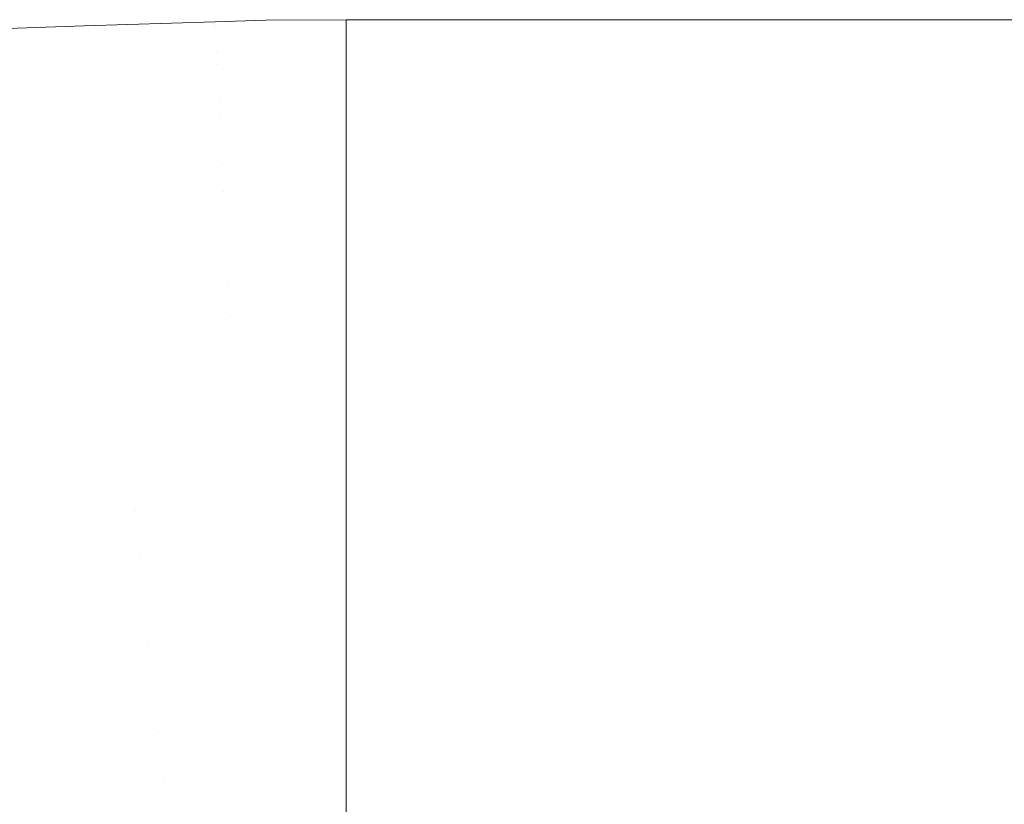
# Model space of a CAD drawing. Header units: centimetres. Extents: x -44.1 to 45.2, y 4.2 to 6.
# Tile 102 of 256: x -43.9377 to -43.8984, y 5.9688 to 6.0001. Entities that reach past the tile are written whole.
import ezdxf

# ---------------------------------------------------------------- set-up
doc = ezdxf.new("R2010")
doc.units = ezdxf.units.CM
doc.header["$LTSCALE"] = 2.54
doc.layers.add('Lucido design-1', color=7, linetype='Continuous')

# ---------------------------------------------------------------- blocks, each defined once
blk = doc.blocks.new('Gruppo-4-1')
at = {"color": 7, "linetype": 'Continuous', "lineweight": 9}
for points, invisible_edges in [([(-43.940349, 5.999456, -2312.415926), (-43.935148, 5.999699, -2312.415926), (-43.935163, 5.999845, -2312.419046), (-43.940372, 5.999602, -2312.419046)], 15), ([(-43.939449, 5.999701, -2312.42217), (-43.940372, 5.999602, -2312.419046), (-43.935163, 5.999845, -2312.419046)], 11), ([(-43.935163, 5.999845, -2313.025294), (-43.940372, 5.999602, -2313.025294), (-43.939449, 5.999701, -2313.02217)], 11), ([(-43.940372, 5.999602, -2313.025294), (-43.935163, 5.999845, -2313.025294), (-43.935148, 5.999699, -2313.028414), (-43.940349, 5.999456, -2313.028414)], 15), ([(-43.935163, 5.999845, -2312.419046), (-43.935166, 5.999838, -2312.42217), (-43.939449, 5.999701, -2312.42217)], 9), ([(-43.939449, 5.999701, -2313.02217), (-43.935166, 5.999838, -2313.02217), (-43.935163, 5.999845, -2313.025294)], 10), ([(-43.935166, 5.999838, -2313.02217), (-43.939449, 5.999701, -2313.02217), (-43.939449, 5.999701, -2312.42217), (-43.935166, 5.999838, -2312.42217)], 10), ([(-43.92994, 6.000005, -2312.42217), (-43.935166, 5.999838, -2312.42217), (-43.935163, 5.999845, -2312.419046)], 10), ([(-43.935166, 5.999838, -2312.42217), (-43.92994, 6.000005, -2312.42217), (-43.92994, 6.000005, -2313.02217), (-43.935166, 5.999838, -2313.02217)], 10), ([(-43.935163, 5.999845, -2313.025294), (-43.935166, 5.999838, -2313.02217), (-43.92994, 6.000005, -2313.02217)], 9), ([(-43.935163, 5.999845, -2312.419046), (-43.929939, 5.999991, -2312.419046), (-43.92994, 6.000005, -2312.42217)], 11), ([(-43.92994, 6.000005, -2313.02217), (-43.929939, 5.999991, -2313.025294), (-43.935163, 5.999845, -2313.025294)], 11), ([(-43.929939, 5.999991, -2312.419046), (-43.935163, 5.999845, -2312.419046), (-43.935148, 5.999699, -2312.415926), (-43.929931, 5.999845, -2312.415926)], 15), ([(-43.929931, 5.999845, -2313.028414), (-43.935148, 5.999699, -2313.028414), (-43.935163, 5.999845, -2313.025294), (-43.929939, 5.999991, -2313.025294)], 15), ([(-43.929931, 5.999845, -2312.415926), (-43.935148, 5.999699, -2312.415926), (-43.935122, 5.999456, -2312.412816), (-43.929918, 5.999602, -2312.412816)], 15), ([(-43.929918, 5.999602, -2313.031524), (-43.935122, 5.999456, -2313.031524), (-43.935148, 5.999699, -2313.028414), (-43.929931, 5.999845, -2313.028414)], 15), ([(-43.927912, 6.00007, -2312.42217), (-43.92994, 6.000005, -2312.42217), (-43.929939, 5.999991, -2312.419046)], 10), ([(-43.92994, 6.000005, -2312.42217), (-43.927912, 6.00007, -2312.42217), (-43.927912, 6.00007, -2313.02217), (-43.92994, 6.000005, -2313.02217)], 10), ([(-43.929939, 5.999991, -2313.025294), (-43.92994, 6.000005, -2313.02217), (-43.927912, 6.00007, -2313.02217)], 9), ([(-43.929939, 5.999991, -2312.419046), (-43.924707, 6.000021, -2312.419046), (-43.924707, 6.000089, -2312.42217), (-43.927912, 6.00007, -2312.42217)], 9), ([(-43.927912, 6.00007, -2313.02217), (-43.924707, 6.000089, -2313.02217), (-43.924707, 6.000021, -2313.025294), (-43.929939, 5.999991, -2313.025294)], 12), ([(-43.924707, 5.999993, -2312.417808), (-43.924707, 6.000021, -2312.419046), (-43.929939, 5.999991, -2312.419046)], 10), ([(-43.929939, 5.999991, -2313.025294), (-43.924707, 6.000021, -2313.025294), (-43.924707, 5.999993, -2313.026532)], 9), ([(-43.929939, 5.999991, -2312.419046), (-43.929931, 5.999845, -2312.415926), (-43.924707, 5.999993, -2312.417808)], 11), ([(-43.929931, 5.999845, -2313.028414), (-43.929939, 5.999991, -2313.025294), (-43.924707, 5.999993, -2313.026532)], 11), ([(-43.924707, 5.999708, -2312.413454), (-43.924707, 5.999993, -2312.417808), (-43.929931, 5.999845, -2312.415926)], 10), ([(-43.924707, 5.999993, -2313.026532), (-43.924707, 5.99987, -2313.028412), (-43.929931, 5.999845, -2313.028414)], 10), ([(-43.929931, 5.999845, -2313.028414), (-43.924707, 5.99987, -2313.028412), (-43.924707, 5.999708, -2313.030886)], 9), ([(-43.929931, 5.999845, -2312.415926), (-43.929918, 5.999602, -2312.412816), (-43.924707, 5.999708, -2312.413454)], 11), ([(-43.924707, 5.999708, -2313.030886), (-43.929918, 5.999602, -2313.031524), (-43.929931, 5.999845, -2313.028414)], 11), ([(-43.927912, 6.00007, -2313.02217), (-43.927912, 6.00007, -2312.42217), (-43.924707, 6.000089, -2312.42217), (-43.924707, 6.000089, -2313.02217)], 1), ([(-43.924707, 6.000021, -2312.419046), (-8.338741, 6.000089, -2312.42217), (-26.131724, 6.000089, -2312.42217)], 9), ([(-26.131724, 6.000089, -2312.42217), (-43.924707, 6.000089, -2312.42217), (-43.924707, 6.000021, -2312.419046)], 8), ([(-43.924707, 6.000021, -2312.419046), (45.040209, 6.000021, -2312.419046), (9.454243, 6.000089, -2312.42217), (-8.338741, 6.000089, -2312.42217)], 11), ([(-43.924707, 6.000021, -2313.025294), (-43.924707, 6.000089, -2313.02217), (-26.131724, 6.000089, -2313.02217)], 8), ([(-26.131724, 6.000089, -2313.02217), (-14.269735, 6.000089, -2313.02217), (-14.269735, 6.000021, -2313.025294), (-43.924707, 6.000021, -2313.025294)], 12), ([(-43.924707, 6.000089, -2313.02217), (-43.924707, 6.000089, -2312.42217), (-26.131724, 6.000089, -2312.42217), (-26.131724, 6.000089, -2313.02217)], 4), ([(-43.924707, 6.000021, -2312.419046), (-43.924707, 5.999993, -2312.417808), (45.040209, 5.999993, -2312.417808), (45.040209, 6.000021, -2312.419046)], 10), ([(-14.269735, 6.000021, -2313.025294), (-14.269735, 5.999993, -2313.026532), (-43.924707, 5.999993, -2313.026532), (-43.924707, 6.000021, -2313.025294)], 10), ([(45.040209, 5.999993, -2312.417808), (-43.924707, 5.999993, -2312.417808), (-43.924707, 5.999708, -2312.413454), (45.040209, 5.999708, -2312.413454)], 5), ([(-14.269735, 5.999993, -2313.026532), (-14.269735, 5.999708, -2313.030886), (-43.924707, 5.999708, -2313.030886), (-43.924707, 5.99987, -2313.028412)], 10), ([(-43.924707, 5.99987, -2313.028412), (-43.924707, 5.999993, -2313.026532), (-14.269735, 5.999993, -2313.026532)], 10), ([(-43.940311, 5.999214, -2312.412816), (-43.935122, 5.999456, -2312.412816), (-43.935148, 5.999699, -2312.415926), (-43.940349, 5.999456, -2312.415926)], 15), ([(-43.940349, 5.999456, -2313.028414), (-43.935148, 5.999699, -2313.028414), (-43.935122, 5.999456, -2313.031524), (-43.940311, 5.999214, -2313.031524)], 15), ([(-43.940257, 5.998875, -2312.409719), (-43.935087, 5.999117, -2312.409719), (-43.935122, 5.999456, -2312.412816), (-43.940311, 5.999214, -2312.412816)], 15), ([(-43.940311, 5.999214, -2313.031524), (-43.935122, 5.999456, -2313.031524), (-43.935087, 5.999117, -2313.034621), (-43.940257, 5.998875, -2313.034621)], 15), ([(-43.929918, 5.999602, -2312.412816), (-43.935122, 5.999456, -2312.412816), (-43.935087, 5.999117, -2312.409719), (-43.9299, 5.999262, -2312.409719)], 15), ([(-43.9299, 5.999262, -2313.034621), (-43.935087, 5.999117, -2313.034621), (-43.935122, 5.999456, -2313.031524), (-43.929918, 5.999602, -2313.031524)], 15), ([(-43.9299, 5.999262, -2312.409719), (-43.924707, 5.999233, -2312.409117), (-43.924707, 5.999708, -2312.413454), (-43.929918, 5.999602, -2312.412816)], 13), ([(-43.929918, 5.999602, -2313.031524), (-43.924707, 5.999708, -2313.030886), (-43.924707, 5.999299, -2313.03462), (-43.9299, 5.999262, -2313.034621)], 13), ([(45.040209, 5.999708, -2312.413454), (-43.924707, 5.999708, -2312.413454), (-43.924707, 5.999233, -2312.409117), (45.040209, 5.999233, -2312.409117)], 5), ([(-14.269735, 5.999708, -2313.030886), (-14.269735, 5.999233, -2313.035223), (-43.924707, 5.999233, -2313.035223), (-43.924707, 5.999299, -2313.03462)], 10), ([(-43.924707, 5.999299, -2313.03462), (-43.924707, 5.999708, -2313.030886), (-14.269735, 5.999708, -2313.030886)], 10), ([(-43.940189, 5.998442, -2312.40664), (-43.935041, 5.998683, -2312.40664), (-43.935087, 5.999117, -2312.409719), (-43.940257, 5.998875, -2312.409719)], 15), ([(-43.940257, 5.998875, -2313.034621), (-43.935087, 5.999117, -2313.034621), (-43.935041, 5.998683, -2313.0377), (-43.940189, 5.998442, -2313.0377)], 15), ([(-43.9299, 5.999262, -2312.409719), (-43.935087, 5.999117, -2312.409719), (-43.935041, 5.998683, -2312.40664), (-43.929878, 5.998827, -2312.40664)], 15), ([(-43.929878, 5.998827, -2313.0377), (-43.935041, 5.998683, -2313.0377), (-43.935087, 5.999117, -2313.034621), (-43.9299, 5.999262, -2313.034621)], 15), ([(-43.9299, 5.999262, -2313.034621), (-43.924707, 5.999299, -2313.03462), (-43.924707, 5.999233, -2313.035223)], 9), ([(-43.924707, 5.999233, -2312.409117), (-43.9299, 5.999262, -2312.409719), (-43.929878, 5.998827, -2312.40664)], 11), ([(-43.929878, 5.998827, -2313.0377), (-43.9299, 5.999262, -2313.034621), (-43.924707, 5.999233, -2313.035223)], 11), ([(-43.929878, 5.998827, -2312.40664), (-43.924707, 5.998569, -2312.404805), (-43.924707, 5.999233, -2312.409117)], 9), ([(-43.924707, 5.999233, -2313.035223), (-43.924707, 5.998569, -2313.039535), (-43.929878, 5.998827, -2313.0377)], 10), ([(45.040209, 5.999233, -2312.409117), (-43.924707, 5.999233, -2312.409117), (-43.924707, 5.998569, -2312.404805), (45.040209, 5.998569, -2312.404805)], 5), ([(-43.924707, 5.999233, -2313.035223), (-14.269735, 5.999233, -2313.035223), (-14.269735, 5.998569, -2313.039535), (-43.924707, 5.998569, -2313.039535)], 5), ([(-43.940106, 5.997915, -2312.403583), (-43.934986, 5.998154, -2312.403583), (-43.935041, 5.998683, -2312.40664), (-43.940189, 5.998442, -2312.40664)], 15), ([(-43.940189, 5.998442, -2313.0377), (-43.935041, 5.998683, -2313.0377), (-43.934986, 5.998154, -2313.040757), (-43.940106, 5.997915, -2313.040757)], 15), ([(-43.929878, 5.998827, -2312.40664), (-43.935041, 5.998683, -2312.40664), (-43.934986, 5.998154, -2312.403583), (-43.92985, 5.998298, -2312.403583)], 15), ([(-43.92985, 5.998298, -2313.040757), (-43.934986, 5.998154, -2313.040757), (-43.935041, 5.998683, -2313.0377), (-43.929878, 5.998827, -2313.0377)], 15), ([(-43.92985, 5.998298, -2312.403583), (-43.924707, 5.998569, -2312.404805), (-43.929878, 5.998827, -2312.40664)], 11), ([(-43.92985, 5.998298, -2313.040757), (-43.929878, 5.998827, -2313.0377), (-43.924707, 5.998569, -2313.039535)], 11), ([(-43.92985, 5.998298, -2312.403583), (-43.934986, 5.998154, -2312.403583), (-43.934921, 5.997534, -2312.400554), (-43.929817, 5.997677, -2312.400554)], 15), ([(-43.929817, 5.997677, -2313.043786), (-43.934921, 5.997534, -2313.043786), (-43.934986, 5.998154, -2313.040757), (-43.92985, 5.998298, -2313.040757)], 15), ([(-43.924707, 5.997718, -2312.400526), (-43.924707, 5.998569, -2312.404805), (-43.92985, 5.998298, -2312.403583)], 10), ([(-43.924707, 5.998569, -2313.039535), (-43.924707, 5.998327, -2313.040753), (-43.92985, 5.998298, -2313.040757)], 10), ([(-43.92985, 5.998298, -2313.040757), (-43.924707, 5.998327, -2313.040753), (-43.924707, 5.997718, -2313.043814), (-43.929817, 5.997677, -2313.043786)], 13), ([(-43.92985, 5.998298, -2312.403583), (-43.929817, 5.997677, -2312.400554), (-43.924707, 5.997718, -2312.400526)], 11), ([(45.040209, 5.998569, -2312.404805), (-43.924707, 5.998569, -2312.404805), (-43.924707, 5.997718, -2312.400526), (45.040209, 5.997718, -2312.400526)], 5), ([(-14.269735, 5.998569, -2313.039535), (-14.269735, 5.997718, -2313.043814), (-43.924707, 5.997718, -2313.043814), (-43.924707, 5.998327, -2313.040753)], 10), ([(-43.924707, 5.998327, -2313.040753), (-43.924707, 5.998569, -2313.039535), (-14.269735, 5.998569, -2313.039535)], 10), ([(-43.940009, 5.997296, -2312.400554), (-43.934921, 5.997534, -2312.400554), (-43.934986, 5.998154, -2312.403583), (-43.940106, 5.997915, -2312.403583)], 15), ([(-43.940106, 5.997915, -2313.040757), (-43.934986, 5.998154, -2313.040757), (-43.934921, 5.997534, -2313.043786), (-43.940009, 5.997296, -2313.043786)], 15), ([(-43.939897, 5.996587, -2312.397555), (-43.934846, 5.996823, -2312.397555), (-43.934921, 5.997534, -2312.400554), (-43.940009, 5.997296, -2312.400554)], 15), ([(-43.940009, 5.997296, -2313.043786), (-43.934921, 5.997534, -2313.043786), (-43.934846, 5.996823, -2313.046785), (-43.939897, 5.996587, -2313.046785)], 15), ([(-43.929817, 5.997677, -2312.400554), (-43.934921, 5.997534, -2312.400554), (-43.934846, 5.996823, -2312.397555), (-43.92978, 5.996964, -2312.397555)], 15), ([(-43.92978, 5.996964, -2313.046785), (-43.934846, 5.996823, -2313.046785), (-43.934921, 5.997534, -2313.043786), (-43.929817, 5.997677, -2313.043786)], 15), ([(-43.924707, 5.997718, -2312.400526), (-43.929817, 5.997677, -2312.400554), (-43.92978, 5.996964, -2312.397555)], 11), ([(-43.92978, 5.996964, -2313.046785), (-43.929817, 5.997677, -2313.043786), (-43.924707, 5.997718, -2313.043814)], 11), ([(-43.92978, 5.996964, -2312.397555), (-43.924707, 5.996681, -2312.396288), (-43.924707, 5.997718, -2312.400526)], 9), ([(-43.924707, 5.997718, -2313.043814), (-43.924707, 5.996992, -2313.046781), (-43.92978, 5.996964, -2313.046785)], 10), ([(45.040209, 5.997718, -2312.400526), (-43.924707, 5.997718, -2312.400526), (-43.924707, 5.996681, -2312.396288), (45.040209, 5.996681, -2312.396288)], 5), ([(-14.269735, 5.997718, -2313.043814), (-14.269735, 5.996681, -2313.048052), (-43.924707, 5.996681, -2313.048052), (-43.924707, 5.996992, -2313.046781)], 10), ([(-43.924707, 5.996992, -2313.046781), (-43.924707, 5.997718, -2313.043814), (-14.269735, 5.997718, -2313.043814)], 10), ([(-43.939772, 5.995789, -2312.39459), (-43.934762, 5.996023, -2312.39459), (-43.934846, 5.996823, -2312.397555), (-43.939897, 5.996587, -2312.397555)], 15), ([(-43.939897, 5.996587, -2313.046785), (-43.934846, 5.996823, -2313.046785), (-43.934762, 5.996023, -2313.04975), (-43.939772, 5.995789, -2313.04975)], 15), ([(-43.92978, 5.996964, -2312.397555), (-43.934846, 5.996823, -2312.397555), (-43.934762, 5.996023, -2312.39459), (-43.929738, 5.996163, -2312.39459)], 15), ([(-43.929738, 5.996163, -2313.04975), (-43.934762, 5.996023, -2313.04975), (-43.934846, 5.996823, -2313.046785), (-43.92978, 5.996964, -2313.046785)], 15), ([(-43.92978, 5.996964, -2313.046785), (-43.924707, 5.996992, -2313.046781), (-43.924707, 5.996681, -2313.048052)], 9), ([(-43.929738, 5.996163, -2312.39459), (-43.924707, 5.996681, -2312.396288), (-43.92978, 5.996964, -2312.397555)], 11), ([(-43.924707, 5.996681, -2313.048052), (-43.929738, 5.996163, -2313.04975), (-43.92978, 5.996964, -2313.046785)], 11), ([(-43.924707, 5.99546, -2312.392099), (-43.924707, 5.996681, -2312.396288), (-43.929738, 5.996163, -2312.39459)], 10), ([(-43.929738, 5.996163, -2313.04975), (-43.924707, 5.996681, -2313.048052), (-43.924707, 5.99546, -2313.052241)], 9), ([(45.040209, 5.996681, -2312.396288), (-43.924707, 5.996681, -2312.396288), (-43.924707, 5.99546, -2312.392099), (45.040209, 5.99546, -2312.392099)], 5), ([(-43.924707, 5.996681, -2313.048052), (-14.269735, 5.996681, -2313.048052), (-14.269735, 5.99546, -2313.052241), (-43.924707, 5.99546, -2313.052241)], 5), ([(-43.939632, 5.994905, -2312.391665), (-43.934669, 5.995136, -2312.391665), (-43.934762, 5.996023, -2312.39459), (-43.939772, 5.995789, -2312.39459)], 15), ([(-43.939772, 5.995789, -2313.04975), (-43.934762, 5.996023, -2313.04975), (-43.934669, 5.995136, -2313.052675), (-43.939632, 5.994905, -2313.052675)], 15), ([(-43.929738, 5.996163, -2312.39459), (-43.934762, 5.996023, -2312.39459), (-43.934669, 5.995136, -2312.391665), (-43.929692, 5.995276, -2312.391665)], 15), ([(-43.929692, 5.995276, -2313.052675), (-43.934669, 5.995136, -2313.052675), (-43.934762, 5.996023, -2313.04975), (-43.929738, 5.996163, -2313.04975)], 15), ([(-43.929738, 5.996163, -2312.39459), (-43.929692, 5.995276, -2312.391665), (-43.924707, 5.99546, -2312.392099)], 11), ([(-43.924707, 5.99546, -2313.052241), (-43.929692, 5.995276, -2313.052675), (-43.929738, 5.996163, -2313.04975)], 11), ([(-43.93948, 5.993937, -2312.388781), (-43.934568, 5.994166, -2312.388781), (-43.934669, 5.995136, -2312.391665), (-43.939632, 5.994905, -2312.391665)], 15), ([(-43.939632, 5.994905, -2313.052675), (-43.934669, 5.995136, -2313.052675), (-43.934568, 5.994166, -2313.055559), (-43.93948, 5.993937, -2313.055559)], 15), ([(-43.929692, 5.995276, -2312.391665), (-43.934669, 5.995136, -2312.391665), (-43.934568, 5.994166, -2312.388781), (-43.929641, 5.994304, -2312.388781)], 15), ([(-43.929641, 5.994304, -2313.055559), (-43.934568, 5.994166, -2313.055559), (-43.934669, 5.995136, -2313.052675), (-43.929692, 5.995276, -2313.052675)], 15), ([(-43.929641, 5.994304, -2312.388781), (-43.924707, 5.994058, -2312.387968), (-43.924707, 5.99546, -2312.392099), (-43.929692, 5.995276, -2312.391665)], 13), ([(-43.924707, 5.99546, -2313.052241), (-43.924707, 5.995314, -2313.052672), (-43.929692, 5.995276, -2313.052675)], 10), ([(-43.929692, 5.995276, -2313.052675), (-43.924707, 5.995314, -2313.052672), (-43.924707, 5.994058, -2313.056372), (-43.929641, 5.994304, -2313.055559)], 13), ([(45.040209, 5.99546, -2312.392099), (-43.924707, 5.99546, -2312.392099), (-43.924707, 5.994058, -2312.387968), (45.040209, 5.994058, -2312.387968)], 5), ([(-14.269735, 5.99546, -2313.052241), (-14.269735, 5.994058, -2313.056372), (-43.924707, 5.994058, -2313.056372), (-43.924707, 5.995314, -2313.052672)], 10), ([(-43.924707, 5.995314, -2313.052672), (-43.924707, 5.99546, -2313.052241), (-14.269735, 5.99546, -2313.052241)], 10), ([(-43.939315, 5.992888, -2312.385944), (-43.934457, 5.993114, -2312.385944), (-43.934568, 5.994166, -2312.388781), (-43.93948, 5.993937, -2312.388781)], 15), ([(-43.93948, 5.993937, -2313.055559), (-43.934568, 5.994166, -2313.055559), (-43.934457, 5.993114, -2313.058396), (-43.939315, 5.992888, -2313.058396)], 15), ([(-43.929641, 5.994304, -2312.388781), (-43.934568, 5.994166, -2312.388781), (-43.934457, 5.993114, -2312.385944), (-43.929586, 5.993251, -2312.385944)], 15), ([(-43.929586, 5.993251, -2313.058396), (-43.934457, 5.993114, -2313.058396), (-43.934568, 5.994166, -2313.055559), (-43.929641, 5.994304, -2313.055559)], 15), ([(-43.929586, 5.993251, -2312.385944), (-43.924707, 5.994058, -2312.387968), (-43.929641, 5.994304, -2312.388781)], 11), ([(-43.929586, 5.993251, -2313.058396), (-43.929641, 5.994304, -2313.055559), (-43.924707, 5.994058, -2313.056372)], 11), ([(-43.924707, 5.992477, -2312.383902), (-43.924707, 5.994058, -2312.387968), (-43.929586, 5.993251, -2312.385944)], 10), ([(-43.924707, 5.994058, -2313.056372), (-43.924707, 5.993274, -2313.058388), (-43.929586, 5.993251, -2313.058396)], 10), ([(45.040209, 5.994058, -2312.387968), (-43.924707, 5.994058, -2312.387968), (-43.924707, 5.992477, -2312.383902), (45.040209, 5.992477, -2312.383902)], 5), ([(-14.269735, 5.994058, -2313.056372), (-14.269735, 5.992477, -2313.060438), (-43.924707, 5.992477, -2313.060438), (-43.924707, 5.993274, -2313.058388)], 10), ([(-43.924707, 5.993274, -2313.058388), (-43.924707, 5.994058, -2313.056372), (-14.269735, 5.994058, -2313.056372)], 10), ([(-43.929586, 5.993251, -2312.385944), (-43.934457, 5.993114, -2312.385944), (-43.934339, 5.991984, -2312.383155), (-43.929526, 5.992119, -2312.383155)], 15), ([(-43.929526, 5.992119, -2313.061185), (-43.934339, 5.991984, -2313.061185), (-43.934457, 5.993114, -2313.058396), (-43.929586, 5.993251, -2313.058396)], 15), ([(-43.929586, 5.993251, -2313.058396), (-43.924707, 5.993274, -2313.058388), (-43.924707, 5.992477, -2313.060438)], 9), ([(-43.929586, 5.993251, -2312.385944), (-43.929526, 5.992119, -2312.383155), (-43.924707, 5.992477, -2312.383902)], 11), ([(-43.924707, 5.992477, -2313.060438), (-43.929526, 5.992119, -2313.061185), (-43.929586, 5.993251, -2313.058396)], 11), ([(-43.939137, 5.99176, -2312.383155), (-43.934339, 5.991984, -2312.383155), (-43.934457, 5.993114, -2312.385944), (-43.939315, 5.992888, -2312.385944)], 15), ([(-43.939315, 5.992888, -2313.058396), (-43.934457, 5.993114, -2313.058396), (-43.934339, 5.991984, -2313.061185), (-43.939137, 5.99176, -2313.061185)], 15), ([(-43.929463, 5.990911, -2312.380418), (-43.924707, 5.990719, -2312.379908), (-43.924707, 5.992477, -2312.383902), (-43.929526, 5.992119, -2312.383155)], 13), ([(-43.929526, 5.992119, -2313.061185), (-43.924707, 5.992477, -2313.060438), (-43.924707, 5.990946, -2313.063918), (-43.929463, 5.990911, -2313.063922)], 13), ([(45.040209, 5.992477, -2312.383902), (-43.924707, 5.992477, -2312.383902), (-43.924707, 5.990719, -2312.379908), (45.040209, 5.990719, -2312.379908)], 5), ([(-14.269735, 5.992477, -2313.060438), (-14.269735, 5.990719, -2313.064432), (-43.924707, 5.990719, -2313.064432), (-43.924707, 5.990946, -2313.063918)], 10), ([(-43.924707, 5.990946, -2313.063918), (-43.924707, 5.992477, -2313.060438), (-14.269735, 5.992477, -2313.060438)], 10), ([(-43.938948, 5.990557, -2312.380418), (-43.934212, 5.990778, -2312.380418), (-43.934339, 5.991984, -2312.383155), (-43.939137, 5.99176, -2312.383155)], 15), ([(-43.939137, 5.99176, -2313.061185), (-43.934339, 5.991984, -2313.061185), (-43.934212, 5.990778, -2313.063922), (-43.938948, 5.990557, -2313.063922)], 15), ([(-43.929526, 5.992119, -2312.383155), (-43.934339, 5.991984, -2312.383155), (-43.934212, 5.990778, -2312.380418), (-43.929463, 5.990911, -2312.380418)], 15), ([(-43.929463, 5.990911, -2313.063922), (-43.934212, 5.990778, -2313.063922), (-43.934339, 5.991984, -2313.061185), (-43.929526, 5.992119, -2313.061185)], 15), ([(-43.929463, 5.990911, -2312.380418), (-43.934212, 5.990778, -2312.380418), (-43.934078, 5.9895, -2312.377736), (-43.929396, 5.989631, -2312.377736)], 15), ([(-43.929396, 5.989631, -2313.066604), (-43.934078, 5.9895, -2313.066604), (-43.934212, 5.990778, -2313.063922), (-43.929463, 5.990911, -2313.063922)], 15), ([(-43.929463, 5.990911, -2313.063922), (-43.924707, 5.990946, -2313.063918), (-43.924707, 5.990719, -2313.064432)], 9), ([(-43.924707, 5.990719, -2312.379908), (-43.929463, 5.990911, -2312.380418), (-43.929396, 5.989631, -2312.377736)], 11), ([(-43.929396, 5.989631, -2313.066604), (-43.929463, 5.990911, -2313.063922), (-43.924707, 5.990719, -2313.064432)], 11), ([(-43.938747, 5.989282, -2312.377736), (-43.934078, 5.9895, -2312.377736), (-43.934212, 5.990778, -2312.380418), (-43.938948, 5.990557, -2312.380418)], 15), ([(-43.938948, 5.990557, -2313.063922), (-43.934212, 5.990778, -2313.063922), (-43.934078, 5.9895, -2313.066604), (-43.938747, 5.989282, -2313.066604)], 15), ([(-43.929396, 5.989631, -2312.377736), (-43.924707, 5.98879, -2312.375995), (-43.924707, 5.990719, -2312.379908)], 9), ([(-43.924707, 5.990719, -2313.064432), (-43.924707, 5.98879, -2313.068345), (-43.929396, 5.989631, -2313.066604)], 10), ([(45.040209, 5.990719, -2312.379908), (-43.924707, 5.990719, -2312.379908), (-43.924707, 5.98879, -2312.375995), (45.040209, 5.98879, -2312.375995)], 5), ([(-43.924707, 5.990719, -2313.064432), (-14.269735, 5.990719, -2313.064432), (-14.269735, 5.98879, -2313.068345), (-43.924707, 5.98879, -2313.068345)], 5), ([(-43.929396, 5.989631, -2312.377736), (-43.934078, 5.9895, -2312.377736), (-43.933937, 5.988152, -2312.375111), (-43.929325, 5.988281, -2312.375111)], 15), ([(-43.929325, 5.988281, -2313.069229), (-43.933937, 5.988152, -2313.069229), (-43.934078, 5.9895, -2313.066604), (-43.929396, 5.989631, -2313.066604)], 15), ([(-43.929325, 5.988281, -2312.375111), (-43.924707, 5.98879, -2312.375995), (-43.929396, 5.989631, -2312.377736)], 11), ([(-43.929325, 5.988281, -2313.069229), (-43.929396, 5.989631, -2313.066604), (-43.924707, 5.98879, -2313.068345)], 11), ([(-43.938536, 5.987937, -2312.375111), (-43.933937, 5.988152, -2312.375111), (-43.934078, 5.9895, -2312.377736), (-43.938747, 5.989282, -2312.377736)], 15), ([(-43.938747, 5.989282, -2313.066604), (-43.934078, 5.9895, -2313.066604), (-43.933937, 5.988152, -2313.069229), (-43.938536, 5.987937, -2313.069229)], 15), ([(-43.929251, 5.986865, -2312.372546), (-43.924707, 5.986691, -2312.37217), (-43.924707, 5.98879, -2312.375995), (-43.929325, 5.988281, -2312.375111)], 13), ([(-43.924707, 5.98879, -2313.068345), (-43.924707, 5.988309, -2313.069221), (-43.929325, 5.988281, -2313.069229)], 10), ([(45.040209, 5.98879, -2312.375995), (-43.924707, 5.98879, -2312.375995), (-43.924707, 5.986691, -2312.37217), (45.040209, 5.986691, -2312.37217)], 5), ([(-14.269735, 5.98879, -2313.068345), (-14.269735, 5.986691, -2313.07217), (-43.924707, 5.986691, -2313.07217), (-43.924707, 5.988309, -2313.069221)], 10), ([(-43.924707, 5.988309, -2313.069221), (-43.924707, 5.98879, -2313.068345), (-14.269735, 5.98879, -2313.068345)], 10), ([(-43.938314, 5.986527, -2312.372546), (-43.933789, 5.986738, -2312.372546), (-43.933937, 5.988152, -2312.375111), (-43.938536, 5.987937, -2312.375111)], 15), ([(-43.938536, 5.987937, -2313.069229), (-43.933937, 5.988152, -2313.069229), (-43.933789, 5.986738, -2313.071794), (-43.938314, 5.986527, -2313.071794)], 15), ([(-43.929325, 5.988281, -2312.375111), (-43.933937, 5.988152, -2312.375111), (-43.933789, 5.986738, -2312.372546), (-43.929251, 5.986865, -2312.372546)], 15), ([(-43.929251, 5.986865, -2313.071794), (-43.933789, 5.986738, -2313.071794), (-43.933937, 5.988152, -2313.069229), (-43.929325, 5.988281, -2313.069229)], 15), ([(-43.929325, 5.988281, -2313.069229), (-43.924707, 5.988309, -2313.069221), (-43.924707, 5.986691, -2313.07217), (-43.929251, 5.986865, -2313.071794)], 13), ([(-43.929251, 5.986865, -2312.372546), (-43.933789, 5.986738, -2312.372546), (-43.933634, 5.985262, -2312.370043), (-43.929174, 5.985386, -2312.370043)], 15), ([(-43.929174, 5.985386, -2313.074297), (-43.933634, 5.985262, -2313.074297), (-43.933789, 5.986738, -2313.071794), (-43.929251, 5.986865, -2313.071794)], 15), ([(-43.924707, 5.986691, -2312.37217), (-43.929251, 5.986865, -2312.372546), (-43.929174, 5.985386, -2312.370043)], 11), ([(-43.929174, 5.985386, -2313.074297), (-43.929251, 5.986865, -2313.071794), (-43.924707, 5.986691, -2313.07217)], 11), ([(-43.938082, 5.985054, -2312.370043), (-43.933634, 5.985262, -2312.370043), (-43.933789, 5.986738, -2312.372546), (-43.938314, 5.986527, -2312.372546)], 15), ([(-43.938314, 5.986527, -2313.071794), (-43.933789, 5.986738, -2313.071794), (-43.933634, 5.985262, -2313.074297), (-43.938082, 5.985054, -2313.074297)], 15), ([(-43.929174, 5.985386, -2312.370043), (-43.924707, 5.985408, -2312.370055), (-43.924707, 5.986691, -2312.37217)], 9), ([(-43.924707, 5.986691, -2313.07217), (-43.924707, 5.985408, -2313.074285), (-43.929174, 5.985386, -2313.074297)], 10), ([(45.040209, 5.985408, -2312.370055), (45.040209, 5.986691, -2312.37217), (-43.924707, 5.986691, -2312.37217), (-43.924707, 5.985408, -2312.370055)], 10), ([(-43.924707, 5.985408, -2313.074285), (-43.924707, 5.986691, -2313.07217), (-14.269735, 5.986691, -2313.07217), (-14.269735, 5.985408, -2313.074285)], 10), ([(-43.929174, 5.985386, -2312.370043), (-43.933634, 5.985262, -2312.370043), (-43.933473, 5.983726, -2312.367604)], 11), ([(-43.933473, 5.983726, -2313.076736), (-43.933634, 5.985262, -2313.074297), (-43.929174, 5.985386, -2313.074297)], 11), ([(-43.929174, 5.985386, -2312.370043), (-43.933473, 5.983726, -2312.367604), (-43.924707, 5.984428, -2312.36844)], 11), ([(-43.924707, 5.984428, -2313.0759), (-43.933473, 5.983726, -2313.076736), (-43.929174, 5.985386, -2313.074297)], 11), ([(-43.924707, 5.984428, -2312.36844), (-43.924707, 5.985408, -2312.370055), (-43.929174, 5.985386, -2312.370043)], 10), ([(-43.929174, 5.985386, -2313.074297), (-43.924707, 5.985408, -2313.074285), (-43.924707, 5.984428, -2313.0759)], 9), ([(-43.924707, 5.985408, -2312.370055), (-43.924707, 5.984428, -2312.36844), (45.040209, 5.984428, -2312.36844), (45.040209, 5.985408, -2312.370055)], 10), ([(-14.269735, 5.985408, -2313.074285), (-14.269735, 5.984428, -2313.0759), (-43.924707, 5.984428, -2313.0759), (-43.924707, 5.985408, -2313.074285)], 10), ([(-43.937841, 5.983522, -2312.367604), (-43.933473, 5.983726, -2312.367604), (-43.933634, 5.985262, -2312.370043), (-43.938082, 5.985054, -2312.370043)], 15), ([(-43.938082, 5.985054, -2313.074297), (-43.933634, 5.985262, -2313.074297), (-43.933473, 5.983726, -2313.076736), (-43.937841, 5.983522, -2313.076736)], 15), ([(-43.933473, 5.983726, -2312.367604), (-43.924707, 5.983876, -2312.367613), (-43.924707, 5.984428, -2312.36844)], 9), ([(-43.924707, 5.984428, -2313.0759), (-43.924707, 5.983876, -2313.076727), (-43.933473, 5.983726, -2313.076736)], 10), ([(45.040209, 5.983876, -2312.367613), (45.040209, 5.984428, -2312.36844), (-43.924707, 5.984428, -2312.36844), (-43.924707, 5.983876, -2312.367613)], 10), ([(-43.924707, 5.983876, -2313.076727), (-43.924707, 5.984428, -2313.0759), (-14.269735, 5.984428, -2313.0759), (-14.269735, 5.983876, -2313.076727)], 10), ([(-43.933306, 5.982135, -2312.36523), (-43.933473, 5.983726, -2312.367604), (-43.937841, 5.983522, -2312.367604)], 11), ([(-43.937841, 5.983522, -2313.076736), (-43.933473, 5.983726, -2313.076736), (-43.933306, 5.982135, -2313.079109)], 11), ([(-43.933473, 5.983726, -2312.367604), (-43.933306, 5.982135, -2312.36523), (-43.924707, 5.982004, -2312.364812), (-43.924707, 5.983876, -2312.367613)], 11), ([(-43.924707, 5.983876, -2313.076727), (-43.924707, 5.982287, -2313.079104), (-43.933306, 5.982135, -2313.079109), (-43.933473, 5.983726, -2313.076736)], 14), ([(-43.924707, 5.983876, -2312.367613), (-43.924707, 5.982004, -2312.364812), (45.040209, 5.982004, -2312.364812), (45.040209, 5.983876, -2312.367613)], 10), ([(-43.924707, 5.982287, -2313.079104), (-43.924707, 5.983876, -2313.076727), (-14.269735, 5.983876, -2313.076727), (-14.269735, 5.982004, -2313.079528)], 10), ([(-43.937841, 5.983522, -2312.367604), (-43.941856, 5.981655, -2312.36523), (-43.933306, 5.982135, -2312.36523)], 11), ([(-43.933306, 5.982135, -2313.079109), (-43.941856, 5.981655, -2313.079109), (-43.937841, 5.983522, -2313.076736)], 11), ([(-43.933306, 5.982135, -2313.079109), (-43.924707, 5.982287, -2313.079104), (-43.924707, 5.982004, -2313.079528)], 9), ([(-14.269735, 5.982004, -2313.079528), (-43.924707, 5.982004, -2313.079528), (-43.924707, 5.982287, -2313.079104)], 9), ([(-43.933134, 5.980491, -2312.362924), (-43.933306, 5.982135, -2312.36523), (-43.941856, 5.981655, -2312.36523), (-43.941513, 5.980022, -2312.362924)], 15), ([(-43.941513, 5.980022, -2313.081416), (-43.941856, 5.981655, -2313.079109), (-43.933306, 5.982135, -2313.079109), (-43.933134, 5.980491, -2313.081416)], 15), ([(-43.924707, 5.982004, -2312.364812), (-43.933306, 5.982135, -2312.36523), (-43.933134, 5.980491, -2312.362924)], 11), ([(-43.933134, 5.980491, -2313.081416), (-43.933306, 5.982135, -2313.079109), (-43.924707, 5.982004, -2313.079528)], 11), ([(-43.933134, 5.980491, -2312.362924), (-43.924707, 5.979424, -2312.361294), (-43.924707, 5.982004, -2312.364812)], 9), ([(-43.924707, 5.982004, -2313.079528), (-43.924707, 5.979424, -2313.083046), (-43.933134, 5.980491, -2313.081416)], 10), ([(45.040209, 5.982004, -2312.364812), (-43.924707, 5.982004, -2312.364812), (-43.924707, 5.979424, -2312.361294), (45.040209, 5.979424, -2312.361294)], 5), ([(-43.924707, 5.982004, -2313.079528), (-14.269735, 5.982004, -2313.079528), (-14.269735, 5.979424, -2313.083046), (-43.924707, 5.979424, -2313.083046)], 5), ([(-43.941513, 5.980022, -2312.362924), (-43.941159, 5.97834, -2312.360685), (-43.932957, 5.978799, -2312.360685), (-43.933134, 5.980491, -2312.362924)], 15), ([(-43.933134, 5.980491, -2313.081416), (-43.932957, 5.978799, -2313.083655), (-43.941159, 5.97834, -2313.083655), (-43.941513, 5.980022, -2313.081416)], 15), ([(-43.933134, 5.980491, -2312.362924), (-43.932957, 5.978799, -2312.360685), (-43.924707, 5.979424, -2312.361294)], 11), ([(-43.932957, 5.978799, -2313.083655), (-43.933134, 5.980491, -2313.081416), (-43.924707, 5.979424, -2313.083046)], 11), ([(-43.924707, 5.976693, -2312.357891), (-43.924707, 5.979424, -2312.361294), (-43.932957, 5.978799, -2312.360685), (-43.932775, 5.977063, -2312.358516)], 14), ([(-43.924707, 5.979424, -2313.083046), (-43.924707, 5.978943, -2313.083646), (-43.932957, 5.978799, -2313.083655)], 10), ([(45.040209, 5.979424, -2312.361294), (-43.924707, 5.979424, -2312.361294), (-43.924707, 5.976693, -2312.357891), (45.040209, 5.976693, -2312.357891)], 5), ([(-14.269735, 5.979424, -2313.083046), (-14.269735, 5.976693, -2313.086449), (-43.924707, 5.976693, -2313.086449), (-43.924707, 5.978943, -2313.083646)], 10), ([(-43.924707, 5.978943, -2313.083646), (-43.924707, 5.979424, -2313.083046), (-14.269735, 5.979424, -2313.083046)], 10), ([(-43.932775, 5.977063, -2312.358516), (-43.932957, 5.978799, -2312.360685), (-43.941159, 5.97834, -2312.360685), (-43.940796, 5.976613, -2312.358516)], 15), ([(-43.940796, 5.976613, -2313.085824), (-43.941159, 5.97834, -2313.083655), (-43.932957, 5.978799, -2313.083655), (-43.932775, 5.977063, -2313.085824)], 15), ([(-43.932775, 5.977063, -2313.085824), (-43.932957, 5.978799, -2313.083655), (-43.924707, 5.978943, -2313.083646), (-43.924707, 5.976693, -2313.086449)], 11), ([(-43.940796, 5.976613, -2312.358516), (-43.940424, 5.974845, -2312.356417), (-43.932588, 5.975284, -2312.356417), (-43.932775, 5.977063, -2312.358516)], 15), ([(-43.932775, 5.977063, -2313.085824), (-43.932588, 5.975284, -2313.087923), (-43.940424, 5.974845, -2313.087923), (-43.940796, 5.976613, -2313.085824)], 15), ([(-43.932775, 5.977063, -2312.358516), (-43.932588, 5.975284, -2312.356417), (-43.924707, 5.976693, -2312.357891)], 11), ([(-43.932588, 5.975284, -2313.087923), (-43.932775, 5.977063, -2313.085824), (-43.924707, 5.976693, -2313.086449)], 11), ([(-43.924707, 5.973816, -2312.354611), (-43.924707, 5.976693, -2312.357891), (-43.932588, 5.975284, -2312.356417)], 10), ([(-43.924707, 5.976693, -2313.086449), (-43.924707, 5.975413, -2313.087908), (-43.932588, 5.975284, -2313.087923)], 10), ([(45.040209, 5.976693, -2312.357891), (-43.924707, 5.976693, -2312.357891), (-43.924707, 5.973816, -2312.354611), (45.040209, 5.973816, -2312.354611)], 5), ([(-14.269735, 5.976693, -2313.086449), (-14.269735, 5.973816, -2313.089729), (-43.924707, 5.973816, -2313.089729), (-43.924707, 5.975413, -2313.087908)], 10), ([(-43.924707, 5.975413, -2313.087908), (-43.924707, 5.976693, -2313.086449), (-14.269735, 5.976693, -2313.086449)], 10), ([(-43.932398, 5.973468, -2312.354388), (-43.932588, 5.975284, -2312.356417), (-43.940424, 5.974845, -2312.356417), (-43.940044, 5.973039, -2312.354388)], 15), ([(-43.940044, 5.973039, -2313.089952), (-43.940424, 5.974845, -2313.087923), (-43.932588, 5.975284, -2313.087923), (-43.932398, 5.973468, -2313.089952)], 15), ([(-43.932588, 5.975284, -2313.087923), (-43.924707, 5.975413, -2313.087908), (-43.924707, 5.973816, -2313.089729)], 9), ([(-43.932588, 5.975284, -2312.356417), (-43.932398, 5.973468, -2312.354388), (-43.924707, 5.973816, -2312.354611)], 11), ([(-43.924707, 5.973816, -2313.089729), (-43.932398, 5.973468, -2313.089952), (-43.932588, 5.975284, -2313.087923)], 11), ([(-43.932398, 5.973468, -2312.354388), (-43.932204, 5.971617, -2312.35243), (-43.924707, 5.970799, -2312.351459), (-43.924707, 5.973816, -2312.354611)], 11), ([(-43.924707, 5.973816, -2313.089729), (-43.924707, 5.971742, -2313.091896), (-43.932204, 5.971617, -2313.09191), (-43.932398, 5.973468, -2313.089952)], 14), ([(45.040209, 5.973816, -2312.354611), (-43.924707, 5.973816, -2312.354611), (-43.924707, 5.970799, -2312.351459), (45.040209, 5.970799, -2312.351459)], 5), ([(-14.269735, 5.973816, -2313.089729), (-14.269735, 5.970799, -2313.092881), (-43.924707, 5.970799, -2313.092881), (-43.924707, 5.971742, -2313.091896)], 10), ([(-43.924707, 5.971742, -2313.091896), (-43.924707, 5.973816, -2313.089729), (-14.269735, 5.973816, -2313.089729)], 10), ([(-43.940044, 5.973039, -2312.354388), (-43.939658, 5.971199, -2312.35243), (-43.932204, 5.971617, -2312.35243), (-43.932398, 5.973468, -2312.354388)], 15), ([(-43.932398, 5.973468, -2313.089952), (-43.932204, 5.971617, -2313.09191), (-43.939658, 5.971199, -2313.09191), (-43.940044, 5.973039, -2313.089952)], 15), ([(-43.932007, 5.969735, -2312.350543), (-43.932204, 5.971617, -2312.35243), (-43.939658, 5.971199, -2312.35243), (-43.939264, 5.969328, -2312.350543)], 15), ([(-43.939264, 5.969328, -2313.093797), (-43.939658, 5.971199, -2313.09191), (-43.932204, 5.971617, -2313.09191), (-43.932007, 5.969735, -2313.093797)], 15), ([(-43.932204, 5.971617, -2313.09191), (-43.924707, 5.971742, -2313.091896), (-43.924707, 5.970799, -2313.092881)], 9), ([(-43.924707, 5.970799, -2312.351459), (-43.932204, 5.971617, -2312.35243), (-43.932007, 5.969735, -2312.350543)], 11), ([(-43.924707, 5.970799, -2313.092881), (-43.932007, 5.969735, -2313.093797), (-43.932204, 5.971617, -2313.09191)], 11), ([(-43.932007, 5.969735, -2312.350543), (-43.931807, 5.967825, -2312.348727), (-43.924707, 5.967648, -2312.348442), (-43.924707, 5.970799, -2312.351459)], 11), ([(-43.924707, 5.970799, -2313.092881), (-43.924707, 5.967952, -2313.095607), (-43.931807, 5.967825, -2313.095613), (-43.932007, 5.969735, -2313.093797)], 14), ([(45.040209, 5.970799, -2312.351459), (-43.924707, 5.970799, -2312.351459), (-43.924707, 5.967648, -2312.348442), (45.040209, 5.967648, -2312.348442)], 5), ([(-43.924707, 5.967952, -2313.095607), (-43.924707, 5.970799, -2313.092881), (-14.269735, 5.970799, -2313.092881), (-14.269735, 5.967648, -2313.095898)], 10), ([(-43.939264, 5.969328, -2312.350543), (-43.938865, 5.967429, -2312.348727), (-43.931807, 5.967825, -2312.348727), (-43.932007, 5.969735, -2312.350543)], 15), ([(-43.932007, 5.969735, -2313.093797), (-43.931807, 5.967825, -2313.095613), (-43.938865, 5.967429, -2313.095613), (-43.939264, 5.969328, -2313.093797)], 15)]:
    blk.add_3dface(points, dxfattribs=dict(at, invisible_edges=invisible_edges))
blk = doc.blocks.new('Gruppo-5-1')
at = {"color": 7}
blk.add_blockref('Gruppo-4-1', (0, 0), dxfattribs=at)

msp = doc.modelspace()

# ---------------------------------------------------------------- block references
at = {"layer": 'Lucido design-1', "color": 7}
msp.add_blockref('Gruppo-5-1', (0, 0), dxfattribs=at)

doc.saveas('drawing.dxf')
